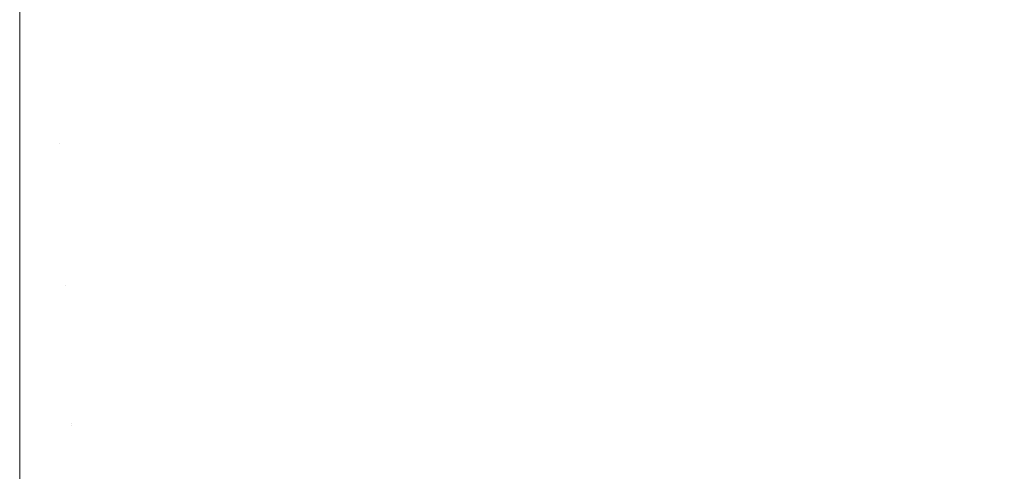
# Model space of a CAD drawing. Header units: centimetres. Extents: x -26 to 27.3, y -25.9 to -24.1.
# Tile 191 of 224: x 27.1825 to 27.2094, y -25.7945 to -25.7822. Entities that reach past the tile are written whole.
import ezdxf

# ---------------------------------------------------------------- set-up
doc = ezdxf.new("R2010")
doc.units = ezdxf.units.CM
doc.header["$LTSCALE"] = 2.54
doc.layers.add('Lucido design-1', color=7, linetype='Continuous')

# ---------------------------------------------------------------- blocks, each defined once
blk = doc.blocks.new('Gruppo-7-1')
at = {"color": 7, "linetype": 'Continuous', "lineweight": 9}
for points, invisible_edges in [([(27.192754, -25.778212, 1182.4205), (27.191967, -25.778629, 1182.4205), (27.193847, -25.782358, 1182.419509), (27.19479, -25.781857, 1182.419509)], 15), ([(27.191967, -25.778629, 1182.4205), (27.191163, -25.779014, 1182.4205), (27.192883, -25.782818, 1182.419509), (27.193847, -25.782358, 1182.419509)], 15), ([(27.196, -25.781784, 1181.62609), (27.195058, -25.782336, 1181.62609), (27.193155, -25.778928, 1181.625134), (27.193953, -25.77846, 1181.625134)], 15), ([(27.199143, -25.778778, 1182.419509), (27.198327, -25.779467, 1182.419509), (27.200917, -25.782674, 1182.418342), (27.201867, -25.781873, 1182.418342)], 15), ([(27.191163, -25.779014, 1182.4205), (27.190344, -25.779363, 1182.4205), (27.191901, -25.783238, 1182.419509), (27.192883, -25.782818, 1182.419509)], 15), ([(27.195058, -25.782336, 1181.62609), (27.194094, -25.782848, 1181.62609), (27.192337, -25.779363, 1181.625134), (27.193155, -25.778928, 1181.625134)], 15), ([(27.202061, -25.782093, 1181.627202), (27.201101, -25.782902, 1181.627202), (27.198672, -25.779894, 1181.62609), (27.199506, -25.77919, 1181.62609)], 15), ([(27.190344, -25.779363, 1182.4205), (27.18951, -25.779678, 1182.4205), (27.190901, -25.783615, 1182.419509), (27.191901, -25.783238, 1182.419509)], 15), ([(27.194094, -25.782848, 1181.62609), (27.193109, -25.783319, 1181.62609), (27.191502, -25.779762, 1181.625134), (27.192337, -25.779363, 1181.625134)], 15), ([(27.204503, -25.779237, 1182.418342), (27.203662, -25.780153, 1182.418342), (27.206595, -25.782964, 1182.417002), (27.207553, -25.781921, 1182.417002)], 15), ([(27.207593, -25.781957, 1181.628471), (27.206634, -25.783001, 1181.628471), (27.203873, -25.780356, 1181.627202), (27.204723, -25.779431, 1181.627202)], 15), ([(27.18951, -25.779678, 1182.4205), (27.188664, -25.779957, 1182.4205), (27.189887, -25.783949, 1182.419509), (27.190901, -25.783615, 1182.419509)], 15), ([(27.198327, -25.779467, 1182.419509), (27.197481, -25.78012, 1182.419509), (27.199933, -25.783435, 1182.418342), (27.200917, -25.782674, 1182.418342)], 15), ([(27.209331, -25.779719, 1182.417002), (27.208465, -25.780839, 1182.417002), (27.211574, -25.783349, 1182.415492), (27.212544, -25.782095, 1182.415492)], 15), ([(27.188664, -25.779957, 1182.4205), (27.187807, -25.7802, 1182.4205), (27.188859, -25.78424, 1182.419509), (27.189887, -25.783949, 1182.419509)], 15), ([(27.193109, -25.783319, 1181.62609), (27.192105, -25.783747, 1181.62609), (27.19065, -25.780125, 1181.625134), (27.191502, -25.779762, 1181.625134)], 15), ([(27.201101, -25.782902, 1181.627202), (27.200107, -25.78367, 1181.627202), (27.197808, -25.780562, 1181.62609), (27.198672, -25.779894, 1181.62609)], 15), ([(27.212408, -25.781994, 1181.629894), (27.211443, -25.783243, 1181.629894), (27.208507, -25.780873, 1181.628471), (27.209374, -25.779751, 1181.628471)], 15), ([(27.187807, -25.7802, 1182.4205), (27.18694, -25.780406, 1182.4205), (27.18782, -25.784487, 1182.419509), (27.188859, -25.78424, 1182.419509)], 15), ([(27.192105, -25.783747, 1181.62609), (27.191084, -25.784133, 1181.62609), (27.189784, -25.780452, 1181.625134), (27.19065, -25.780125, 1181.625134)], 15), ([(27.197481, -25.78012, 1182.419509), (27.196609, -25.780737, 1182.419509), (27.198918, -25.784152, 1182.418342), (27.199933, -25.783435, 1182.418342)], 15), ([(27.203662, -25.780153, 1182.418342), (27.202783, -25.781032, 1182.418342), (27.205594, -25.783965, 1182.417002), (27.206595, -25.782964, 1182.417002)], 15), ([(27.18694, -25.780406, 1182.4205), (27.186065, -25.780575, 1182.4205), (27.186771, -25.78469, 1182.419509), (27.18782, -25.784487, 1182.419509)], 15), ([(27.191084, -25.784133, 1181.62609), (27.190047, -25.784474, 1181.62609), (27.188904, -25.780742, 1181.625134), (27.189784, -25.780452, 1181.625134)], 15), ([(27.206634, -25.783001, 1181.628471), (27.205631, -25.784004, 1181.628471), (27.202985, -25.781243, 1181.627202), (27.203873, -25.780356, 1181.627202)], 15), ([(27.184298, -25.780801, 1182.4205), (27.183409, -25.780858, 1182.4205), (27.183586, -25.785029, 1182.419509), (27.184652, -25.784962, 1182.419509)], 15), ([(27.185184, -25.780707, 1182.4205), (27.184298, -25.780801, 1182.4205), (27.184652, -25.784962, 1182.419509), (27.185714, -25.784848, 1182.419509)], 15), ([(27.186065, -25.780575, 1182.4205), (27.185184, -25.780707, 1182.4205), (27.185714, -25.784848, 1182.419509), (27.186771, -25.78469, 1182.419509)], 15), ([(27.190047, -25.784474, 1181.62609), (27.188997, -25.784772, 1181.62609), (27.188014, -25.780994, 1181.625134), (27.188904, -25.780742, 1181.625134)], 15), ([(27.196609, -25.780737, 1182.419509), (27.195712, -25.781316, 1182.419509), (27.197873, -25.784827, 1182.418342), (27.198918, -25.784152, 1182.418342)], 15), ([(27.200107, -25.78367, 1181.627202), (27.199082, -25.784395, 1181.627202), (27.196917, -25.781192, 1181.62609), (27.197808, -25.780562, 1181.62609)], 15), ([(27.182518, -25.780956, 1182.420481), (27.182518, -25.785052, 1182.419509), (27.183586, -25.785029, 1182.419509), (27.183409, -25.780858, 1182.4205)], 14), ([(27.188997, -25.784772, 1181.62609), (27.187935, -25.785024, 1181.62609), (27.187113, -25.781209, 1181.625134), (27.188014, -25.780994, 1181.625134)], 15), ([(27.202783, -25.781032, 1182.418342), (27.201867, -25.781873, 1182.418342), (27.204551, -25.784923, 1182.417002), (27.205594, -25.783965, 1182.417002)], 15), ([(27.208465, -25.780839, 1182.417002), (27.207553, -25.781921, 1182.417002), (27.210552, -25.784561, 1182.415492), (27.211574, -25.783349, 1182.415492)], 15), ([(27.211443, -25.783243, 1181.629894), (27.210425, -25.78445, 1181.629894), (27.207593, -25.781957, 1181.628471), (27.208507, -25.780873, 1181.628471)], 15), ([(27.187935, -25.785024, 1181.62609), (27.186864, -25.785232, 1181.62609), (27.186204, -25.781384, 1181.625134), (27.187113, -25.781209, 1181.625134)], 15), ([(27.195712, -25.781316, 1182.419509), (27.19479, -25.781857, 1182.419509), (27.196801, -25.785456, 1182.418342), (27.197873, -25.784827, 1182.418342)], 15), ([(27.199082, -25.784395, 1181.627202), (27.198027, -25.785076, 1181.627202), (27.196, -25.781784, 1181.62609), (27.196917, -25.781192, 1181.62609)], 15), ([(27.205631, -25.784004, 1181.628471), (27.204587, -25.784963, 1181.628471), (27.202061, -25.782093, 1181.627202), (27.202985, -25.781243, 1181.627202)], 15), ([(27.185784, -25.785393, 1181.62609), (27.184699, -25.785509, 1181.62609), (27.184368, -25.781619, 1181.625134), (27.185288, -25.781521, 1181.625134)], 15), ([(27.186864, -25.785232, 1181.62609), (27.185784, -25.785393, 1181.62609), (27.185288, -25.781521, 1181.625134), (27.186204, -25.781384, 1181.625134)], 15), ([(27.182518, -25.781698, 1181.625134), (27.182518, -25.785601, 1181.62609), (-25.917482, -25.785601, 1181.62609), (-25.917482, -25.781698, 1181.625134)], 10), ([(27.183609, -25.785578, 1181.62609), (27.182518, -25.785601, 1181.62609), (27.182518, -25.781698, 1181.625134), (27.183444, -25.781678, 1181.625134)], 13), ([(27.184699, -25.785509, 1181.62609), (27.183609, -25.785578, 1181.62609), (27.183444, -25.781678, 1181.625134), (27.184368, -25.781619, 1181.625134)], 15), ([(27.19479, -25.781857, 1182.419509), (27.193847, -25.782358, 1182.419509), (27.195703, -25.786039, 1182.418342), (27.196801, -25.785456, 1182.418342)], 15), ([(27.198027, -25.785076, 1181.627202), (27.196944, -25.785712, 1181.627202), (27.195058, -25.782336, 1181.62609), (27.196, -25.781784, 1181.62609)], 15), ([(27.201867, -25.781873, 1182.418342), (27.200917, -25.782674, 1182.418342), (27.203469, -25.785835, 1182.417002), (27.204551, -25.784923, 1182.417002)], 15), ([(27.204587, -25.784963, 1181.628471), (27.203503, -25.785877, 1181.628471), (27.201101, -25.782902, 1181.627202), (27.202061, -25.782093, 1181.627202)], 15), ([(27.207553, -25.781921, 1182.417002), (27.206595, -25.782964, 1182.417002), (27.20948, -25.785729, 1182.415492), (27.210552, -25.784561, 1182.415492)], 15), ([(27.210425, -25.78445, 1181.629894), (27.209358, -25.785612, 1181.629894), (27.206634, -25.783001, 1181.628471), (27.207593, -25.781957, 1181.628471)], 15), ([(27.193847, -25.782358, 1182.419509), (27.192883, -25.782818, 1182.419509), (27.194581, -25.786575, 1182.418342), (27.195703, -25.786039, 1182.418342)], 15), ([(27.196944, -25.785712, 1181.627202), (27.195835, -25.786301, 1181.627202), (27.194094, -25.782848, 1181.62609), (27.195058, -25.782336, 1181.62609)], 15), ([(27.200917, -25.782674, 1182.418342), (27.199933, -25.783435, 1182.418342), (27.202349, -25.786701, 1182.417002), (27.203469, -25.785835, 1182.417002)], 15), ([(27.192883, -25.782818, 1182.419509), (27.191901, -25.783238, 1182.419509), (27.193438, -25.787063, 1182.418342), (27.194581, -25.786575, 1182.418342)], 15), ([(27.195835, -25.786301, 1181.627202), (27.194702, -25.786842, 1181.627202), (27.193109, -25.783319, 1181.62609), (27.194094, -25.782848, 1181.62609)], 15), ([(27.203503, -25.785877, 1181.628471), (27.202381, -25.786744, 1181.628471), (27.200107, -25.78367, 1181.627202), (27.201101, -25.782902, 1181.627202)], 15), ([(27.206595, -25.782964, 1182.417002), (27.205594, -25.783965, 1182.417002), (27.208359, -25.78685, 1182.415492), (27.20948, -25.785729, 1182.415492)], 15), ([(27.209358, -25.785612, 1181.629894), (27.208242, -25.786728, 1181.629894), (27.205631, -25.784004, 1181.628471), (27.206634, -25.783001, 1181.628471)], 15), ([(27.191901, -25.783238, 1182.419509), (27.190901, -25.783615, 1182.419509), (27.192275, -25.787502, 1182.418342), (27.193438, -25.787063, 1182.418342)], 15), ([(27.194702, -25.786842, 1181.627202), (27.193547, -25.787335, 1181.627202), (27.192105, -25.783747, 1181.62609), (27.193109, -25.783319, 1181.62609)], 15), ([(27.199933, -25.783435, 1182.418342), (27.198918, -25.784152, 1182.418342), (27.201193, -25.787519, 1182.417002), (27.202349, -25.786701, 1182.417002)], 15), ([(27.190901, -25.783615, 1182.419509), (27.189887, -25.783949, 1182.419509), (27.191094, -25.787891, 1182.418342), (27.192275, -25.787502, 1182.418342)], 15), ([(27.193547, -25.787335, 1181.627202), (27.192372, -25.787778, 1181.627202), (27.191084, -25.784133, 1181.62609), (27.192105, -25.783747, 1181.62609)], 15), ([(27.202381, -25.786744, 1181.628471), (27.201223, -25.787563, 1181.628471), (27.199082, -25.784395, 1181.627202), (27.200107, -25.78367, 1181.627202)], 15), ([(27.189887, -25.783949, 1182.419509), (27.188859, -25.78424, 1182.419509), (27.189898, -25.78823, 1182.418342), (27.191094, -25.787891, 1182.418342)], 15), ([(27.205594, -25.783965, 1182.417002), (27.204551, -25.784923, 1182.417002), (27.207191, -25.787922, 1182.415492), (27.208359, -25.78685, 1182.415492)], 15), ([(27.208242, -25.786728, 1181.629894), (27.20708, -25.787795, 1181.629894), (27.204587, -25.784963, 1181.628471), (27.205631, -25.784004, 1181.628471)], 15), ([(27.188859, -25.78424, 1182.419509), (27.18782, -25.784487, 1182.419509), (27.188688, -25.788517, 1182.418342), (27.189898, -25.78823, 1182.418342)], 15), ([(27.192372, -25.787778, 1181.627202), (27.19118, -25.788171, 1181.627202), (27.190047, -25.784474, 1181.62609), (27.191084, -25.784133, 1181.62609)], 15), ([(27.198918, -25.784152, 1182.418342), (27.197873, -25.784827, 1182.418342), (27.200003, -25.788286, 1182.417002), (27.201193, -25.787519, 1182.417002)], 15), ([(27.18782, -25.784487, 1182.419509), (27.186771, -25.78469, 1182.419509), (27.187467, -25.788754, 1182.418342), (27.188688, -25.788517, 1182.418342)], 15), ([(27.19118, -25.788171, 1181.627202), (27.189971, -25.788514, 1181.627202), (27.188997, -25.784772, 1181.62609), (27.190047, -25.784474, 1181.62609)], 15), ([(27.201223, -25.787563, 1181.628471), (27.200032, -25.788332, 1181.628471), (27.198027, -25.785076, 1181.627202), (27.199082, -25.784395, 1181.627202)], 15), ([(27.186771, -25.78469, 1182.419509), (27.185714, -25.784848, 1182.419509), (27.186238, -25.788938, 1182.418342), (27.187467, -25.788754, 1182.418342)], 15), ([(27.189971, -25.788514, 1181.627202), (27.18875, -25.788804, 1181.627202), (27.187935, -25.785024, 1181.62609), (27.188997, -25.784772, 1181.62609)], 15), ([(27.197873, -25.784827, 1182.418342), (27.196801, -25.785456, 1182.418342), (27.198782, -25.789003, 1182.417002), (27.200003, -25.788286, 1182.417002)], 15), ([(27.183586, -25.785029, 1182.419509), (27.182518, -25.785052, 1182.419509), (27.182518, -25.785086, 1182.4195)], 9), ([(27.182518, -25.785086, 1182.4195), (27.182518, -25.789175, 1182.418342), (27.183761, -25.789148, 1182.418342), (27.183586, -25.785029, 1182.419509)], 14), ([(27.184652, -25.784962, 1182.419509), (27.183586, -25.785029, 1182.419509), (27.183761, -25.789148, 1182.418342), (27.185002, -25.789069, 1182.418342)], 15), ([(27.185714, -25.784848, 1182.419509), (27.184652, -25.784962, 1182.419509), (27.185002, -25.789069, 1182.418342), (27.186238, -25.788938, 1182.418342)], 15), ([(27.18875, -25.788804, 1181.627202), (27.187517, -25.789043, 1181.627202), (27.186864, -25.785232, 1181.62609), (27.187935, -25.785024, 1181.62609)], 15), ([(27.200032, -25.788332, 1181.628471), (27.198809, -25.789049, 1181.628471), (27.196944, -25.785712, 1181.627202), (27.198027, -25.785076, 1181.627202)], 15), ([(27.204551, -25.784923, 1182.417002), (27.203469, -25.785835, 1182.417002), (27.205979, -25.788944, 1182.415492), (27.207191, -25.787922, 1182.415492)], 15), ([(27.20708, -25.787795, 1181.629894), (27.205873, -25.788813, 1181.629894), (27.203503, -25.785877, 1181.628471), (27.204587, -25.784963, 1181.628471)], 15), ([(27.187517, -25.789043, 1181.627202), (27.186275, -25.789228, 1181.627202), (27.185784, -25.785393, 1181.62609), (27.186864, -25.785232, 1181.62609)], 15), ([(27.182518, -25.785601, 1181.62609), (27.182518, -25.785769, 1181.626138), (-25.917482, -25.785769, 1181.626138), (-25.917482, -25.785601, 1181.62609)], 10), ([(27.183609, -25.785578, 1181.62609), (27.183773, -25.789441, 1181.627202), (27.182518, -25.789468, 1181.627202), (27.182518, -25.785769, 1181.626138)], 11), ([(27.182518, -25.785769, 1181.626138), (27.182518, -25.785601, 1181.62609), (27.183609, -25.785578, 1181.62609)], 10), ([(27.185027, -25.789361, 1181.627202), (27.183773, -25.789441, 1181.627202), (27.183609, -25.785578, 1181.62609), (27.184699, -25.785509, 1181.62609)], 15), ([(27.186275, -25.789228, 1181.627202), (27.185027, -25.789361, 1181.627202), (27.184699, -25.785509, 1181.62609), (27.185784, -25.785393, 1181.62609)], 15), ([(27.196801, -25.785456, 1182.418342), (27.195703, -25.786039, 1182.418342), (27.197532, -25.789667, 1182.417002), (27.198782, -25.789003, 1182.417002)], 15), ([(27.212041, -25.788184, 1181.631471), (27.210814, -25.789412, 1181.631471), (27.208242, -25.786728, 1181.629894), (27.209358, -25.785612, 1181.629894)], 15), ([(-25.917482, -25.789468, 1181.627202), (-25.917482, -25.785769, 1181.626138), (27.182518, -25.785769, 1181.626138), (27.182518, -25.789468, 1181.627202)], 10), ([(27.198809, -25.789049, 1181.628471), (27.197556, -25.789715, 1181.628471), (27.195835, -25.786301, 1181.627202), (27.196944, -25.785712, 1181.627202)], 15), ([(27.203469, -25.785835, 1182.417002), (27.202349, -25.786701, 1182.417002), (27.204725, -25.789914, 1182.415492), (27.205979, -25.788944, 1182.415492)], 15), ([(27.205873, -25.788813, 1181.629894), (27.204624, -25.789778, 1181.629894), (27.202381, -25.786744, 1181.628471), (27.203503, -25.785877, 1181.628471)], 15), ([(27.20948, -25.785729, 1182.415492), (27.208359, -25.78685, 1182.415492), (27.211073, -25.789682, 1182.413815), (27.212312, -25.788443, 1182.413815)], 15), ([(27.195703, -25.786039, 1182.418342), (27.194581, -25.786575, 1182.418342), (27.196255, -25.790277, 1182.417002), (27.197532, -25.789667, 1182.417002)], 15), ([(27.197556, -25.789715, 1181.628471), (27.196277, -25.790326, 1181.628471), (27.194702, -25.786842, 1181.627202), (27.195835, -25.786301, 1181.627202)], 15), ([(27.194581, -25.786575, 1182.418342), (27.193438, -25.787063, 1182.418342), (27.194953, -25.790833, 1182.417002), (27.196255, -25.790277, 1182.417002)], 15), ([(27.202349, -25.786701, 1182.417002), (27.201193, -25.787519, 1182.417002), (27.203431, -25.790829, 1182.415492), (27.204725, -25.789914, 1182.415492)], 15), ([(27.196277, -25.790326, 1181.628471), (27.194973, -25.790882, 1181.628471), (27.193547, -25.787335, 1181.627202), (27.194702, -25.786842, 1181.627202)], 15), ([(27.204624, -25.789778, 1181.629894), (27.203336, -25.790689, 1181.629894), (27.201223, -25.787563, 1181.628471), (27.202381, -25.786744, 1181.628471)], 15), ([(27.210814, -25.789412, 1181.631471), (27.209535, -25.790586, 1181.631471), (27.20708, -25.787795, 1181.629894), (27.208242, -25.786728, 1181.629894)], 15), ([(27.208359, -25.78685, 1182.415492), (27.207191, -25.787922, 1182.415492), (27.209783, -25.790867, 1182.413815), (27.211073, -25.789682, 1182.413815)], 15), ([(27.193438, -25.787063, 1182.418342), (27.192275, -25.787502, 1182.418342), (27.193628, -25.791333, 1182.417002), (27.194953, -25.790833, 1182.417002)], 15), ([(27.192275, -25.787502, 1182.418342), (27.191094, -25.787891, 1182.418342), (27.192283, -25.791776, 1182.417002), (27.193628, -25.791333, 1182.417002)], 15), ([(27.194973, -25.790882, 1181.628471), (27.193646, -25.791383, 1181.628471), (27.192372, -25.787778, 1181.627202), (27.193547, -25.787335, 1181.627202)], 15), ([(27.193646, -25.791383, 1181.628471), (27.192299, -25.791827, 1181.628471), (27.19118, -25.788171, 1181.627202), (27.192372, -25.787778, 1181.627202)], 15), ([(27.201193, -25.787519, 1182.417002), (27.200003, -25.788286, 1182.417002), (27.202099, -25.791689, 1182.415492), (27.203431, -25.790829, 1182.415492)], 15), ([(27.203336, -25.790689, 1181.629894), (27.20201, -25.791545, 1181.629894), (27.200032, -25.788332, 1181.628471), (27.201223, -25.787563, 1181.628471)], 15), ([(27.191094, -25.787891, 1182.418342), (27.189898, -25.78823, 1182.418342), (27.190921, -25.792162, 1182.417002), (27.192283, -25.791776, 1182.417002)], 15), ([(27.209535, -25.790586, 1181.631471), (27.208208, -25.791705, 1181.631471), (27.205873, -25.788813, 1181.629894), (27.20708, -25.787795, 1181.629894)], 15), ([(27.207191, -25.787922, 1182.415492), (27.205979, -25.788944, 1182.415492), (27.208444, -25.791996, 1182.413815), (27.209783, -25.790867, 1182.413815)], 15), ([(27.189898, -25.78823, 1182.418342), (27.188688, -25.788517, 1182.418342), (27.189544, -25.792489, 1182.417002), (27.190921, -25.792162, 1182.417002)], 15), ([(27.192299, -25.791827, 1181.628471), (27.190935, -25.792213, 1181.628471), (27.189971, -25.788514, 1181.627202), (27.19118, -25.788171, 1181.627202)], 15), ([(27.200003, -25.788286, 1182.417002), (27.198782, -25.789003, 1182.417002), (27.200731, -25.792491, 1182.415492), (27.202099, -25.791689, 1182.415492)], 15), ([(27.188688, -25.788517, 1182.418342), (27.187467, -25.788754, 1182.418342), (27.188154, -25.792758, 1182.417002), (27.189544, -25.792489, 1182.417002)], 15), ([(27.190935, -25.792213, 1181.628471), (27.189555, -25.792542, 1181.628471), (27.18875, -25.788804, 1181.627202), (27.189971, -25.788514, 1181.627202)], 15), ([(27.20201, -25.791545, 1181.629894), (27.200649, -25.792344, 1181.629894), (27.198809, -25.789049, 1181.628471), (27.200032, -25.788332, 1181.628471)], 15), ([(27.187467, -25.788754, 1182.418342), (27.186238, -25.788938, 1182.418342), (27.186754, -25.792968, 1182.417002), (27.188154, -25.792758, 1182.417002)], 15), ([(27.189555, -25.792542, 1181.628471), (27.188163, -25.792811, 1181.628471), (27.187517, -25.789043, 1181.627202), (27.18875, -25.788804, 1181.627202)], 15), ([(27.208208, -25.791705, 1181.631471), (27.206835, -25.792767, 1181.631471), (27.204624, -25.789778, 1181.629894), (27.205873, -25.788813, 1181.629894)], 15), ([(27.185002, -25.789069, 1182.418342), (27.183761, -25.789148, 1182.418342), (27.183933, -25.793208, 1182.417002), (27.185346, -25.793118, 1182.417002)], 15), ([(27.186238, -25.788938, 1182.418342), (27.185002, -25.789069, 1182.418342), (27.185346, -25.793118, 1182.417002), (27.186754, -25.792968, 1182.417002)], 15), ([(27.188163, -25.792811, 1181.628471), (27.186761, -25.793021, 1181.628471), (27.186275, -25.789228, 1181.627202), (27.187517, -25.789043, 1181.627202)], 15), ([(27.198782, -25.789003, 1182.417002), (27.197532, -25.789667, 1182.417002), (27.199331, -25.793235, 1182.415492), (27.200731, -25.792491, 1182.415492)], 15), ([(27.200649, -25.792344, 1181.629894), (27.199255, -25.793084, 1181.629894), (27.197556, -25.789715, 1181.628471), (27.198809, -25.789049, 1181.628471)], 15), ([(27.205979, -25.788944, 1182.415492), (27.204725, -25.789914, 1182.415492), (27.207057, -25.793068, 1182.413815), (27.208444, -25.791996, 1182.413815)], 15), ([(27.183933, -25.793208, 1182.417002), (27.183761, -25.789148, 1182.418342), (27.182518, -25.789175, 1182.418342), (27.182518, -25.793202, 1182.417014)], 11), ([(27.185351, -25.793171, 1181.628471), (27.183936, -25.793261, 1181.628471), (27.183773, -25.789441, 1181.627202), (27.185027, -25.789361, 1181.627202)], 15), ([(27.186761, -25.793021, 1181.628471), (27.185351, -25.793171, 1181.628471), (27.185027, -25.789361, 1181.627202), (27.186275, -25.789228, 1181.627202)], 15), ([(27.182518, -25.789468, 1181.627202), (27.182518, -25.789956, 1181.627364), (-25.917482, -25.789956, 1181.627364), (-25.917482, -25.789468, 1181.627202)], 10), ([(27.183773, -25.789441, 1181.627202), (27.183936, -25.793261, 1181.628471), (27.182518, -25.793291, 1181.628471), (27.182518, -25.789956, 1181.627364)], 11), ([(27.182518, -25.789956, 1181.627364), (27.182518, -25.789468, 1181.627202), (27.183773, -25.789441, 1181.627202)], 10), ([(27.197532, -25.789667, 1182.417002), (27.196255, -25.790277, 1182.417002), (27.197901, -25.793919, 1182.415492), (27.199331, -25.793235, 1182.415492)], 15), ([(27.199255, -25.793084, 1181.629894), (27.197831, -25.793764, 1181.629894), (27.196277, -25.790326, 1181.628471), (27.197556, -25.789715, 1181.628471)], 15), ([(27.206835, -25.792767, 1181.631471), (27.205417, -25.793769, 1181.631471), (27.203336, -25.790689, 1181.629894), (27.204624, -25.789778, 1181.629894)], 15), ([(27.204725, -25.789914, 1182.415492), (27.203431, -25.790829, 1182.415492), (27.205627, -25.794079, 1182.413815), (27.207057, -25.793068, 1182.413815)], 15), ([(-25.917482, -25.793291, 1181.628471), (-25.917482, -25.789956, 1181.627364), (27.182518, -25.789956, 1181.627364), (27.182518, -25.793291, 1181.628471)], 10), ([(27.196255, -25.790277, 1182.417002), (27.194953, -25.790833, 1182.417002), (27.196443, -25.794541, 1182.415492), (27.197901, -25.793919, 1182.415492)], 15), ([(27.197831, -25.793764, 1181.629894), (27.196379, -25.794384, 1181.629894), (27.194973, -25.790882, 1181.628471), (27.196277, -25.790326, 1181.628471)], 15), ([(27.205417, -25.793769, 1181.631471), (27.203959, -25.79471, 1181.631471), (27.20201, -25.791545, 1181.629894), (27.203336, -25.790689, 1181.629894)], 15), ([(27.21195, -25.793329, 1181.633198), (27.210504, -25.794548, 1181.633198), (27.208208, -25.791705, 1181.631471), (27.209535, -25.790586, 1181.631471)], 15), ([(27.194953, -25.790833, 1182.417002), (27.193628, -25.791333, 1182.417002), (27.194959, -25.7951, 1182.415492), (27.196443, -25.794541, 1182.415492)], 15), ([(27.196379, -25.794384, 1181.629894), (27.194903, -25.794941, 1181.629894), (27.193646, -25.791383, 1181.628471), (27.194973, -25.790882, 1181.628471)], 15), ([(27.203431, -25.790829, 1182.415492), (27.202099, -25.791689, 1182.415492), (27.204155, -25.795029, 1182.413815), (27.205627, -25.794079, 1182.413815)], 15), ([(27.209783, -25.790867, 1182.413815), (27.208444, -25.791996, 1182.413815), (27.210857, -25.794986, 1182.411974), (27.212321, -25.793751, 1182.411974)], 15), ([(27.193628, -25.791333, 1182.417002), (27.192283, -25.791776, 1182.417002), (27.193454, -25.795597, 1182.415492), (27.194959, -25.7951, 1182.415492)], 15), ([(27.194903, -25.794941, 1181.629894), (27.193404, -25.795435, 1181.629894), (27.192299, -25.791827, 1181.628471), (27.193646, -25.791383, 1181.628471)], 15), ([(27.192283, -25.791776, 1182.417002), (27.190921, -25.792162, 1182.417002), (27.191928, -25.796029, 1182.415492), (27.193454, -25.795597, 1182.415492)], 15), ([(27.203959, -25.79471, 1181.631471), (27.202462, -25.795589, 1181.631471), (27.200649, -25.792344, 1181.629894), (27.20201, -25.791545, 1181.629894)], 15), ([(27.202099, -25.791689, 1182.415492), (27.200731, -25.792491, 1182.415492), (27.202644, -25.795916, 1182.413815), (27.204155, -25.795029, 1182.413815)], 15), ([(27.210504, -25.794548, 1181.633198), (27.209008, -25.795705, 1181.633198), (27.206835, -25.792767, 1181.631471), (27.208208, -25.791705, 1181.631471)], 15), ([(27.193404, -25.795435, 1181.629894), (27.191886, -25.795865, 1181.629894), (27.190935, -25.792213, 1181.628471), (27.192299, -25.791827, 1181.628471)], 15), ([(27.208444, -25.791996, 1182.413815), (27.207057, -25.793068, 1182.413815), (27.209342, -25.796157, 1182.411974), (27.210857, -25.794986, 1182.411974)], 15), ([(27.190921, -25.792162, 1182.417002), (27.189544, -25.792489, 1182.417002), (27.190386, -25.796396, 1182.415492), (27.191928, -25.796029, 1182.415492)], 15), ([(27.191886, -25.795865, 1181.629894), (27.19035, -25.79623, 1181.629894), (27.189555, -25.792542, 1181.628471), (27.190935, -25.792213, 1181.628471)], 15), ([(27.202462, -25.795589, 1181.631471), (27.200928, -25.796403, 1181.631471), (27.199255, -25.793084, 1181.629894), (27.200649, -25.792344, 1181.629894)], 15), ([(27.189544, -25.792489, 1182.417002), (27.188154, -25.792758, 1182.417002), (27.188829, -25.796697, 1182.415492), (27.190386, -25.796396, 1182.415492)], 15), ([(27.19035, -25.79623, 1181.629894), (27.188801, -25.79653, 1181.629894), (27.188163, -25.792811, 1181.628471), (27.189555, -25.792542, 1181.628471)], 15), ([(27.200731, -25.792491, 1182.415492), (27.199331, -25.793235, 1182.415492), (27.201097, -25.796738, 1182.413815), (27.202644, -25.795916, 1182.413815)], 15), ([(27.188154, -25.792758, 1182.417002), (27.186754, -25.792968, 1182.417002), (27.187262, -25.796931, 1182.415492), (27.188829, -25.796697, 1182.415492)], 15), ([(27.188801, -25.79653, 1181.629894), (27.18724, -25.796764, 1181.629894), (27.186761, -25.793021, 1181.628471), (27.188163, -25.792811, 1181.628471)], 15), ([(27.209008, -25.795705, 1181.633198), (27.207464, -25.796797, 1181.633198), (27.205417, -25.793769, 1181.631471), (27.206835, -25.792767, 1181.631471)], 15), ([(27.185346, -25.793118, 1182.417002), (27.183933, -25.793208, 1182.417002), (27.184103, -25.7972, 1182.415492), (27.185685, -25.797099, 1182.415492)], 15), ([(27.186754, -25.792968, 1182.417002), (27.185346, -25.793118, 1182.417002), (27.185685, -25.797099, 1182.415492), (27.187262, -25.796931, 1182.415492)], 15), ([(27.18724, -25.796764, 1181.629894), (27.185671, -25.796931, 1181.629894), (27.185351, -25.793171, 1181.628471), (27.186761, -25.793021, 1181.628471)], 15), ([(27.200928, -25.796403, 1181.631471), (27.199362, -25.797152, 1181.631471), (27.197831, -25.793764, 1181.629894), (27.199255, -25.793084, 1181.629894)], 15), ([(27.207057, -25.793068, 1182.413815), (27.205627, -25.794079, 1182.413815), (27.207779, -25.797263, 1182.411974), (27.209342, -25.796157, 1182.411974)], 15), ([(27.182518, -25.793291, 1181.628471), (27.182518, -25.794085, 1181.628771), (-25.917482, -25.794085, 1181.628771), (-25.917482, -25.793291, 1181.628471)], 10), ([(27.182518, -25.793202, 1182.417014), (27.182518, -25.793238, 1182.417002), (27.183933, -25.793208, 1182.417002)], 10), ([(27.184103, -25.7972, 1182.415492), (27.183933, -25.793208, 1182.417002), (27.182518, -25.793238, 1182.417002), (27.182518, -25.797173, 1182.415515)], 11), ([(27.183936, -25.793261, 1181.628471), (27.184096, -25.797031, 1181.629894), (27.182518, -25.797065, 1181.629894), (27.182518, -25.794085, 1181.628771)], 11), ([(27.182518, -25.794085, 1181.628771), (27.182518, -25.793291, 1181.628471), (27.183936, -25.793261, 1181.628471)], 10), ([(27.185671, -25.796931, 1181.629894), (27.184096, -25.797031, 1181.629894), (27.183936, -25.793261, 1181.628471), (27.185351, -25.793171, 1181.628471)], 15), ([(27.199331, -25.793235, 1182.415492), (27.197901, -25.793919, 1182.415492), (27.199516, -25.797493, 1182.413815), (27.201097, -25.796738, 1182.413815)], 15), ([(27.199362, -25.797152, 1181.631471), (27.197765, -25.797833, 1181.631471), (27.196379, -25.794384, 1181.629894), (27.197831, -25.793764, 1181.629894)], 15), ([(27.197901, -25.793919, 1182.415492), (27.196443, -25.794541, 1182.415492), (27.197905, -25.79818, 1182.413815), (27.199516, -25.797493, 1182.413815)], 15), ([(27.207464, -25.796797, 1181.633198), (27.205875, -25.797822, 1181.633198), (27.203959, -25.79471, 1181.631471), (27.205417, -25.793769, 1181.631471)], 15), ([(-25.917482, -25.797065, 1181.629894), (-25.917482, -25.794085, 1181.628771), (27.182518, -25.794085, 1181.628771), (27.182518, -25.797065, 1181.629894)], 10), ([(27.205627, -25.794079, 1182.413815), (27.204155, -25.795029, 1182.413815), (27.20617, -25.798301, 1182.411974), (27.207779, -25.797263, 1182.411974)], 15), ([(27.197765, -25.797833, 1181.631471), (27.196141, -25.798446, 1181.631471), (27.194903, -25.794941, 1181.629894), (27.196379, -25.794384, 1181.629894)], 15)]:
    blk.add_3dface(points, dxfattribs=dict(at, invisible_edges=invisible_edges))

msp = doc.modelspace()

# ---------------------------------------------------------------- block references
at = {"layer": 'Lucido design-1', "color": 7}
msp.add_blockref('Gruppo-7-1', (0, 0), dxfattribs=at)

doc.saveas('drawing.dxf')
